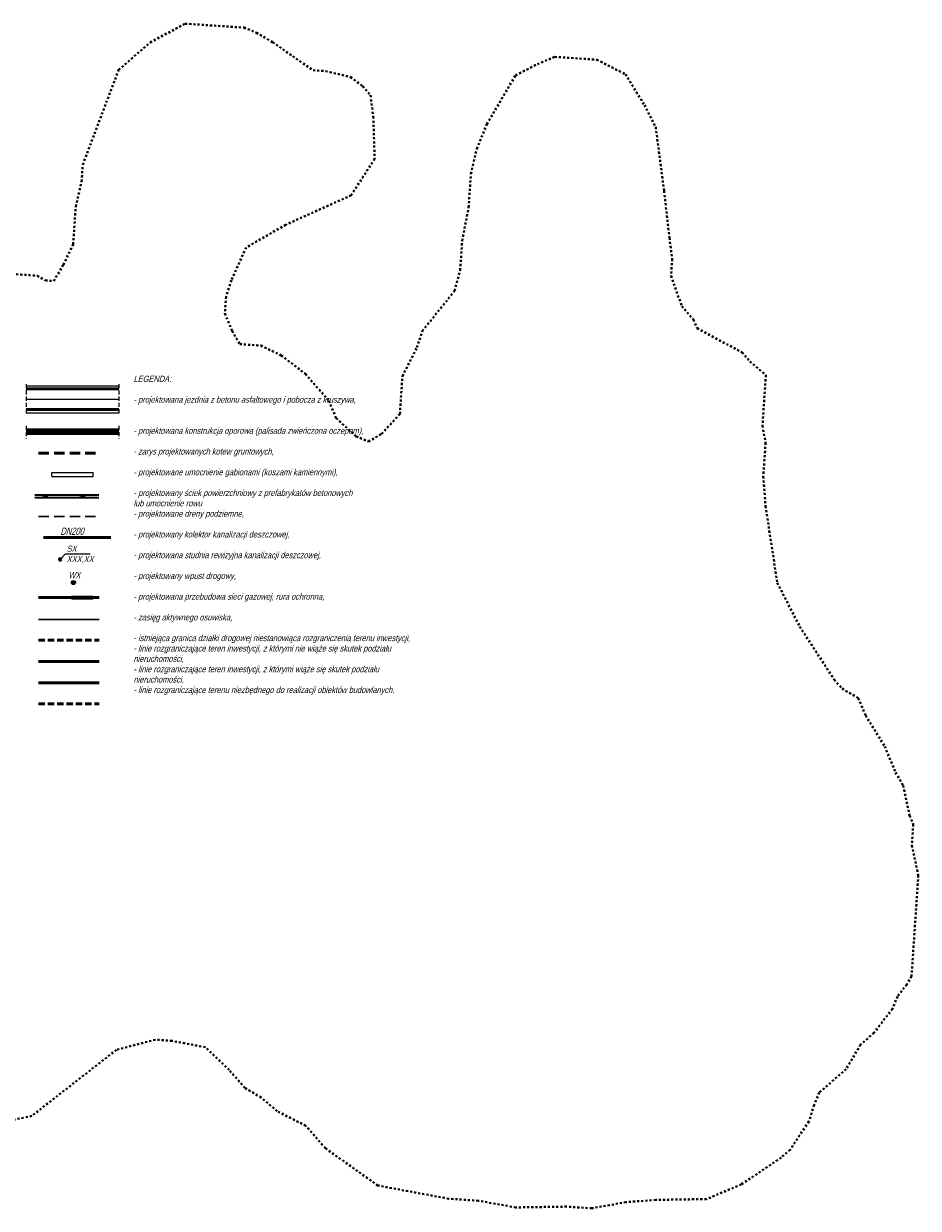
# Model space of a CAD drawing. Header units: metres. Extents: x 8377249 to 8377741, y 5529345 to 5529668.
# Tile 26 of 26: x 8377525 to 8377741, y 5529345 to 5529631. Entities that reach past the tile are written whole.
import ezdxf
from ezdxf.lldxf.tags import DXFTag

# ---------------------------------------------------------------- set-up
doc = ezdxf.new("R2010")
doc.units = ezdxf.units.M
doc.header["$MEASUREMENT"] = 0
for name, pattern in [('2', [1.5, 1, -0.5]), ('2.0_2.0', [4, 2, -2]), ('DASHED', [0.75, 0.5, -0.25]), ('supp_500', [1, 0.5, -0.5])]:
    doc.linetypes.add(name, pattern=pattern)
doc.layers.get('0').update_dxf_attribs({"color": 2, "linetype": 'CONTINUOUS', "lineweight": 5})
for name, color, linetype in [('!granica', 2, 'CONTINUOUS'), ('!przekroje', 2, 'CONTINUOUS'), ('Znaki', 7, 'CONTINUOUS')]:
    doc.layers.add(name, color=color, linetype=linetype)
for name, color, linetype, lineweight in [('0D', 7, 'CONTINUOUS', 50), ('0O', 7, 'CONTINUOUS', 18), ('1', 6, 'CONTINUOUS', 50), ('7', 4, 'DASHDOT', 18)]:
    doc.layers.add(name, color=color, linetype=linetype, lineweight=lineweight)
doc.styles.get("Standard").update_dxf_attribs({"font": 'IC-isocp.shx', "width": 0.75, "oblique": 15})
tags = doc.linetypes.add('DASHDOT', pattern=[1, 0.5, -0.25, 0, -0.25]).pattern_tags.tags
tags[10:11] = [DXFTag(74, 4), DXFTag(75, 0), DXFTag(340, '0'), DXFTag(46, 1.0), DXFTag(50, 0.0), DXFTag(44, 0.0), DXFTag(45, 0.0)]
tags[8:9] = [DXFTag(74, 4), DXFTag(75, 0), DXFTag(340, '0'), DXFTag(46, 1.0), DXFTag(50, 0.0), DXFTag(44, 0.0), DXFTag(45, 0.0)]
tags[6:7] = [DXFTag(74, 4), DXFTag(75, 0), DXFTag(340, '0'), DXFTag(46, 1.0), DXFTag(50, 0.0), DXFTag(44, 0.0), DXFTag(45, 0.0)]
tags[4:5] = [DXFTag(74, 4), DXFTag(75, 0), DXFTag(340, '0'), DXFTag(46, 1.0), DXFTag(50, 0.0), DXFTag(44, 0.0), DXFTag(45, 0.0)]

msp = doc.modelspace()

# ---------------------------------------------------------------- linework, layer by layer
at = {"layer": '!granica', "color": 1, "linetype": 'supp_500', "lineweight": 40}
msp.add_lwpolyline([(8377522.342, 5529570.478), (8377528.428, 5529570.07), (8377530.389, 5529568.92), (8377532.418, 5529568.784), (8377534.719, 5529572.706), (8377537.087, 5529577.642), (8377537.697, 5529586.77), (8377539.119, 5529592.788), (8377539.39, 5529596.846), (8377548.052, 5529619.7), (8377555.628, 5529626.325), (8377564.083, 5529630.853), (8377578.285, 5529629.903), (8377581.261, 5529628.685), (8377585.183, 5529626.385), (8377590.051, 5529623.002), (8377594.92, 5529619.62), (8377597.963, 5529619.416), (8377603.982, 5529617.995), (8377606.89, 5529615.762), (8377608.783, 5529613.598), (8377609.458, 5529608.459), (8377609.794, 5529598.248), (8377604.111, 5529589.458), (8377588.352, 5529582.362), (8377578.814, 5529576.887), (8377575.228, 5529568.976), (8377573.942, 5529564.987), (8377573.671, 5529560.929), (8377575.428, 5529556.736), (8377577.254, 5529553.558), (8377582.326, 5529553.218), (8377587.262, 5529550.85), (8377593.078, 5529546.386), (8377598.757, 5529539.892), (8377600.515, 5529535.699), (8377605.315, 5529531.303), (8377608.291, 5529530.085), (8377611.47, 5529531.91), (8377615.867, 5529536.71), (8377616.478, 5529545.839), (8377619.996, 5529552.735), (8377621.282, 5529556.724), (8377629.061, 5529566.392), (8377630.415, 5529571.396), (8377630.89, 5529578.496), (8377632.447, 5529586.543), (8377632.99, 5529594.658), (8377634.412, 5529600.676), (8377636.848, 5529606.626), (8377643.749, 5529618.39), (8377649.025, 5529621.094), (8377653.218, 5529622.851), (8377663.362, 5529622.172), (8377670.26, 5529618.654), (8377674.857, 5529611.214), (8377677.561, 5529605.939), (8377679.587, 5529590.52), (8377680.869, 5529579.227), (8377681.544, 5529574.088), (8377681.273, 5529570.03), (8377683.841, 5529562.727), (8377686.681, 5529559.48), (8377687.559, 5529557.383), (8377698.379, 5529551.565), (8377700.272, 5529549.401), (8377704.126, 5529546.086), (8377703.312, 5529533.914), (8377704.055, 5529529.789), (8377703.512, 5529521.675), (8377704.052, 5529514.507), (8377706.888, 5529495.977), (8377712.296, 5529485.427), (8377720.612, 5529472.644), (8377722.505, 5529470.48), (8377726.427, 5529468.18), (8377728.184, 5529463.987), (8377732.782, 5529456.547), (8377735.418, 5529450.257), (8377737.243, 5529447.079), (8377738.797, 5529439.843), (8377739.676, 5529437.746), (8377739.336, 5529432.675), (8377740.89, 5529425.439), (8377739.262, 5529401.095), (8377738.112, 5529399.134), (8377735.879, 5529396.227), (8377734.661, 5529393.252), (8377730.196, 5529387.438), (8377726.949, 5529384.599), (8377723.499, 5529378.716), (8377717.005, 5529373.038), (8377715.787, 5529370.063), (8377714.501, 5529366.073), (8377709.969, 5529359.245), (8377707.804, 5529357.352), (8377698.199, 5529350.862), (8377689.812, 5529347.348), (8377677.571, 5529347.149), (8377670.402, 5529346.609), (8377662.151, 5529345.124), (8377656.064, 5529345.531), (8377643.823, 5529345.331), (8377634.761, 5529346.957), (8377627.66, 5529347.432), (8377610.55, 5529350.615), (8377597.905, 5529359.612), (8377593.172, 5529365.023), (8377586.275, 5529368.541), (8377582.421, 5529371.855), (8377578.499, 5529374.155), (8377574.712, 5529378.484), (8377568.965, 5529383.963), (8377560.917, 5529385.52), (8377556.86, 5529385.792), (8377547.526, 5529383.36), (8377527.098, 5529367.406), (8377519.861, 5529365.853)], dxfattribs=at)
at = {"layer": '!przekroje', "color": 2, "lineweight": 50}
msp.add_line((8377528.743, 5529492.416), (8377543.352, 5529492.416), dxfattribs=at)
at = {"layer": '!przekroje', "color": 251, "linetype": '2.0_2.0', "lineweight": 20}
msp.add_line((8377528.743, 5529492.416), (8377543.352, 5529492.416), dxfattribs=at)
at = {"layer": '!przekroje', "color": 2, "lineweight": 50}
msp.add_lwpolyline([(8377541.791, 5529492.516), (8377541.791, 5529492.316), (8377536.791, 5529492.316), (8377536.791, 5529492.516)], close=True, dxfattribs=at)
at = {"layer": '!przekroje', "color": 251, "linetype": '2.0_2.0', "lineweight": 20}
msp.add_lwpolyline([(8377541.791, 5529492.516), (8377541.791, 5529492.316), (8377536.791, 5529492.316), (8377536.791, 5529492.516)], close=True, dxfattribs=at)
at = {"color": 1, "linetype": 'Continuous', "lineweight": 30}
msp.add_line((8377528.743, 5529487.119), (8377543.352, 5529487.119), dxfattribs=at)
at = {"color": 4, "linetype": 'DASHED', "lineweight": 50, "ltscale": 3}
msp.add_line((8377528.743, 5529482.188), (8377543.352, 5529482.188), dxfattribs=at)
at = {"color": 146, "linetype": 'Continuous', "lineweight": 50}
msp.add_line((8377528.743, 5529477.015), (8377543.352, 5529477.015), dxfattribs=at)
at = {"color": 114, "linetype": 'Continuous', "lineweight": 50}
msp.add_line((8377528.743, 5529471.841), (8377543.352, 5529471.841), dxfattribs=at)
at = {"color": 114, "linetype": 'DASHED', "lineweight": 50, "ltscale": 3}
msp.add_line((8377528.743, 5529466.784), (8377543.352, 5529466.784), dxfattribs=at)
at = {"layer": '0D', "linetype": 'Continuous'}
for p, q in [((8377525.709, 5529542.76), (8377548.092, 5529542.76)), ((8377525.709, 5529537.76), (8377548.092, 5529537.76))]:
    msp.add_line(p, q, dxfattribs=at)
at = {"layer": '0D', "color": 28, "linetype": 'Continuous'}
for p, q in [((8377525.709, 5529532.888), (8377548.092, 5529532.888)), ((8377525.709, 5529531.988), (8377548.092, 5529531.988))]:
    msp.add_line(p, q, dxfattribs=at)
at = {"layer": '0D', "color": 28, "linetype": 'DASHED', "ltscale": 5}
msp.add_line((8377525.709, 5529532.088), (8377548.092, 5529532.088), dxfattribs=at)
at = {"layer": '0D', "color": 54, "linetype": 'DASHED', "ltscale": 5}
msp.add_line((8377528.743, 5529527.27), (8377543.352, 5529527.27), dxfattribs=at)
at = {"layer": '0D', "color": 190, "lineweight": 35}
for p, q in [((8377527.817, 5529517.205), (8377543.236, 5529517.205)), ((8377527.817, 5529516.605), (8377543.236, 5529516.605))]:
    msp.add_line(p, q, dxfattribs=at)
for points in [[(8377529.736, 5529517.205), (8377530.825, 5529516.905), (8377529.747, 5529516.605)], [(8377538.702, 5529517.205), (8377539.823, 5529516.905), (8377538.715, 5529516.605)]]:
    msp.add_lwpolyline(points, dxfattribs=at)
at = {"layer": '0D', "color": 30, "linetype": 'Continuous'}
for centre in [(8377526.744, 5529532.488), (8377528.744, 5529532.488), (8377530.744, 5529532.488), (8377532.744, 5529532.488), (8377534.744, 5529532.488), (8377536.744, 5529532.488), (8377538.744, 5529532.488), (8377540.744, 5529532.488), (8377542.744, 5529532.488), (8377544.744, 5529532.488), (8377546.744, 5529532.488)]:
    msp.add_circle(centre, 0.3, dxfattribs=at)
at = {"layer": '0O', "linetype": '2'}
for p, q in [((8377525.709, 5529543.904), (8377525.709, 5529536.53)), ((8377548.092, 5529543.904), (8377548.092, 5529536.53)), ((8377525.709, 5529533.847), (8377525.709, 5529530.809)), ((8377548.092, 5529533.847), (8377548.092, 5529530.809))]:
    msp.add_line(p, q, dxfattribs=at)
at = {"layer": '0O'}
for p, q in [((8377525.709, 5529543.51), (8377548.092, 5529543.51)), ((8377525.709, 5529537.01), (8377548.092, 5529537.01))]:
    msp.add_line(p, q, dxfattribs=at)
at = {"layer": '0O', "linetype": 'ByBlock'}
for p, q in [((8377533.953, 5529501.64), (8377535.212, 5529502.985)), ((8377535.212, 5529502.985), (8377541.203, 5529502.985))]:
    msp.add_line(p, q, dxfattribs=at)
at = {"layer": '1', "color": 5, "linetype": 'Continuous', "lineweight": 25, "ltscale": 5}
for p, q in [((8377531.909, 5529522.597), (8377541.909, 5529522.597)), ((8377531.909, 5529521.597), (8377531.909, 5529522.597)), ((8377531.909, 5529521.597), (8377541.909, 5529521.597)), ((8377541.909, 5529521.597), (8377541.909, 5529522.597))]:
    msp.add_line(p, q, dxfattribs=at)
at = {"layer": '1', "linetype": 'DASHED', "lineweight": 30, "ltscale": 5}
msp.add_line((8377528.743, 5529511.961), (8377543.352, 5529511.961), dxfattribs=at)
at = {"layer": '1', "linetype": 'ByBlock'}
msp.add_line((8377529.901, 5529506.914), (8377546.171, 5529506.914), dxfattribs=at)
msp.add_lwpolyline([(8377537.461, 5529495.853), (8377537.454, 5529496.253), (8377536.854, 5529496.242), (8377536.861, 5529495.842)], close=True, dxfattribs=at)
msp.add_circle((8377533.953, 5529501.64), 0.2, dxfattribs=at)
at = {"layer": '7', "color": 7, "ltscale": 5}
for p, q in [((8377525.709, 5529540.26), (8377548.092, 5529540.26)), ((8377525.709, 5529532.488), (8377548.092, 5529532.488))]:
    msp.add_line(p, q, dxfattribs=at)

# ---------------------------------------------------------------- texts
at = {"layer": '0O', "linetype": 'ByBlock', "char_height": 1.5, "width": 11.48563, "attachment_point": 1}
for s, insert in [('{\\Fic-isocp.shx|c1;SX\\PXXX,XX}', (8377535.498, 5529504.976)), ('{\\Fic-isocp.shx|c1;WX', (8377535.931, 5529498.59))]:
    msp.add_mtext(s, dxfattribs=dict(at, insert=insert))
at = {"layer": '1', "linetype": 'ByBlock', "lineweight": 25, "insert": (8377533.994, 5529509.297), "char_height": 1.75, "width": 11.48563, "attachment_point": 1, "rotation": 0.07911}
msp.add_mtext('{\\Fic-isocp.shx|c1;DN200}', dxfattribs=at)
at = {"layer": 'Znaki', "insert": (8377551.639, 5529545.935), "char_height": 1.5, "width": 54.54212, "attachment_point": 1}
msp.add_mtext('{\\Fic-isocp.shx|c1;LEGENDA:\\P\\P- projektowana jezdnia z betonu asfaltowego i pobocza z kruszywa,\\P\\P\\P- projektowana konstrukcja oporowa (palisada zwieńczona oczepem),\\P\\P- zarys projektowanych kotew gruntowych, \\P\\P- projektowane umocnienie gabionami (koszami kamiennymi),\\P\\P- projektowany ściek powierzchniowy z prefabrykatów betonowych\\Plub umocnienie rowu\\P- projektowane dreny podziemne,\\P\\P- projektowany kolektor kanalizacji deszczowej,\\P\\P- projektowana studnia rewizyjna kanalizacji deszczowej,\\P\\P- projektowany wpust drogowy,\\P\\P- projektowana przebudowa sieci gazowej, rura ochronna,\\P\\P- zasięg aktywnego osuwiska,\\P\\P- istniejąca granica działki drogowej niestanowiąca rozgraniczenia terenu inwestycji,\\P- linie rozgraniczające teren inwestycji, z którymi nie wiąże się skutek podziału nieruchomości, \\P- linie rozgraniczające teren inwestycji, z którymi wiąże się skutek podziału nieruchomości, \\P- linie rozgraniczające terenu niezbędnego do realizacji obiektów budowlanych.}', dxfattribs=at)

doc.saveas('drawing.dxf')
